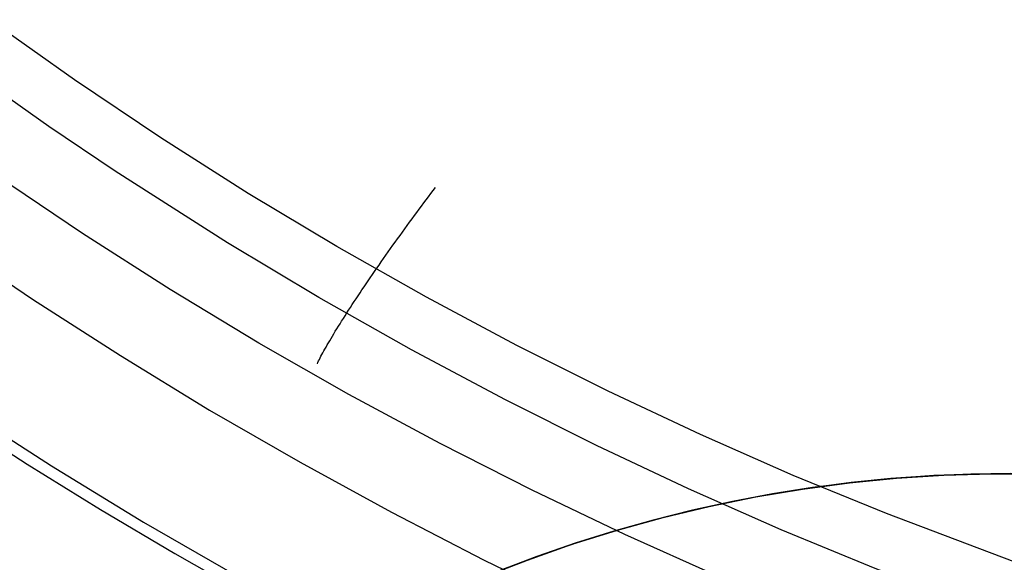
# Model space of a CAD drawing. Header units: millimetres. Extents: x -118 to 118, y -118 to 118.
# Tile 14 of 68: x -58 to -34, y -94 to -81. Entities that reach past the tile are written whole.
import ezdxf

# ---------------------------------------------------------------- set-up
doc = ezdxf.new("R2010")
doc.units = ezdxf.units.MM
doc.header["$MEASUREMENT"] = 0
doc.layers.add('Predefinito', color=5, linetype='Continuous')

msp = doc.modelspace()

# ---------------------------------------------------------------- linework, layer by layer
at = {"layer": 'Predefinito'}
for points in [[(-33.688, -94.264), (-36.848, -93.075), (-39.153, -92.129), (-41.445, -91.12), (-43.72, -90.05), (-45.977, -88.919), (-48.214, -87.726), (-50.427, -86.473), (-52.616, -85.16), (-54.776, -83.787), (-56.907, -82.354), (-59.005, -80.864)], [(-59.718, -90.455), (-57.477, -91.897), (-55.204, -93.284), (-52.899, -94.616), (-50.563, -95.894), (-48.199, -97.114), (-45.811, -98.276), (-43.4, -99.377), (-40.966, -100.42), (-38.508, -101.403), (-36.033, -102.324), (-33.541, -103.182)], [(-33.679, -92.085), (-34.676, -92.095), (-35.675, -92.135), (-36.675, -92.204), (-37.673, -92.302), (-38.67, -92.43), (-39.664, -92.588), (-40.653, -92.774), (-41.636, -92.99), (-42.612, -93.235), (-43.579, -93.507), (-44.537, -93.808), (-45.483, -94.137), (-46.418, -94.492), (-47.34, -94.873), (-48.247, -95.28), (-49.139, -95.711), (-50.015, -96.167), (-50.873, -96.645), (-51.714, -97.145), (-52.536, -97.667), (-53.338, -98.209), (-54.12, -98.77), (-54.881, -99.349)], [(-54.881, -99.349), (-53.947, -98.643), (-52.989, -97.969), (-52.008, -97.328), (-51.006, -96.722), (-49.984, -96.15), (-48.942, -95.613), (-47.883, -95.113), (-46.807, -94.649), (-45.716, -94.222), (-44.611, -93.833), (-43.494, -93.482), (-42.365, -93.17), (-41.226, -92.896), (-40.078, -92.662), (-38.923, -92.467), (-37.762, -92.312), (-36.596, -92.197), (-35.427, -92.122), (-34.256, -92.087), (-33.085, -92.093)]]:
    msp.add_lwpolyline(points, dxfattribs=at)
at = {"layer": 'Predefinito', "extrusion": (0.773189, -0.633467, 0.029967)}
msp.add_lwpolyline([(-104.617, -143.939), (-104.586, -143.848), (-104.551, -143.758), (-104.515, -143.669), (-104.476, -143.58), (-104.434, -143.492), (-104.391, -143.404), (-104.345, -143.317), (-104.296, -143.232), (-104.246, -143.147), (-104.193, -143.063), (-104.138, -142.981), (-104.081, -142.899), (-104.022, -142.819), (-103.961, -142.741), (-103.897, -142.664), (-103.832, -142.589), (-103.765, -142.515), (-103.696, -142.443), (-103.625, -142.373), (-103.553, -142.305), (-103.479, -142.239), (-103.404, -142.174), (-103.327, -142.112), (-103.248, -142.052), (-103.169, -141.994), (-103.088, -141.938), (-103.006, -141.884), (-102.923, -141.832), (-102.839, -141.783), (-102.754, -141.736), (-102.669, -141.692), (-102.583, -141.649), (-102.496, -141.609), (-102.407, -141.571), (-102.317, -141.534), (-102.226, -141.5), (-102.134, -141.468), (-102.041, -141.438), (-101.947, -141.411), (-101.852, -141.385), (-101.756, -141.362), (-101.659, -141.342), (-101.561, -141.324), (-101.463, -141.308), (-101.365, -141.295), (-101.266, -141.284), (-101.167, -141.276), (-101.067, -141.27), (-100.968, -141.267), (-100.869, -141.266), (-100.769, -141.268), (-100.67, -141.272), (-100.571, -141.279), (-100.472, -141.288), (-100.374, -141.3), (-100.277, -141.314), (-100.18, -141.33), (-100.084, -141.349), (-99.988, -141.371), (-99.894, -141.394), (-99.8, -141.42), (-99.708, -141.448), (-99.617, -141.478), (-99.526, -141.51)], dxfattribs=at)
at = {"layer": 'Predefinito', "extrusion": (1, 0, 0)}
msp.add_lwpolyline([(-92.41, 0), (-92.41, -99.999)], dxfattribs=at)
at = {"layer": 'Predefinito', "extrusion": (0.80782, -0.584415, 0.076724)}
msp.add_lwpolyline([(-102.245, -145.165), (-102.21, -145.074), (-102.172, -144.983), (-102.132, -144.893), (-102.089, -144.803), (-102.044, -144.714), (-101.997, -144.626), (-101.948, -144.538), (-101.896, -144.452), (-101.842, -144.367), (-101.786, -144.283), (-101.728, -144.2), (-101.667, -144.119), (-101.605, -144.039), (-101.541, -143.961), (-101.475, -143.884), (-101.407, -143.809), (-101.337, -143.735), (-101.265, -143.663), (-101.192, -143.593), (-101.117, -143.525), (-101.04, -143.459), (-100.962, -143.395), (-100.883, -143.333), (-100.802, -143.273), (-100.721, -143.216), (-100.638, -143.16), (-100.554, -143.107), (-100.469, -143.055), (-100.383, -143.006), (-100.296, -142.96), (-100.209, -142.915), (-100.121, -142.873), (-100.032, -142.833), (-99.942, -142.795), (-99.85, -142.759), (-99.758, -142.725), (-99.664, -142.693), (-99.569, -142.663), (-99.473, -142.636), (-99.376, -142.611), (-99.279, -142.588), (-99.18, -142.567), (-99.081, -142.549), (-98.982, -142.533), (-98.882, -142.52), (-98.781, -142.509), (-98.681, -142.5), (-98.58, -142.494), (-98.478, -142.491), (-98.377, -142.49), (-98.276, -142.492), (-98.175, -142.496), (-98.075, -142.502), (-97.974, -142.511), (-97.874, -142.523), (-97.775, -142.536), (-97.676, -142.553), (-97.578, -142.571), (-97.481, -142.592), (-97.384, -142.616), (-97.289, -142.641), (-97.194, -142.669), (-97.1, -142.699), (-97.008, -142.731)], dxfattribs=at)
at = {"layer": 'Predefinito'}
for points in [[(-32.357, -96.197, -145.003), (-34.745, -95.347, -145.007), (-37.123, -94.434, -145.012), (-39.446, -93.475, -145.016), (-41.735, -92.463, -145.02), (-44.009, -91.392, -145.024), (-46.256, -90.265, -145.027), (-48.579, -89.028, -145.03), (-50.87, -87.733, -145.032), (-53.127, -86.381, -145.033), (-55.9, -84.61, -145.034), (-57.54, -83.504, -145.034), (-59.729, -81.956, -145.033)], [(-31.568, -98.185, -141.391), (-33.948, -97.384, -141.392), (-36.313, -96.523, -141.393), (-38.663, -95.604, -141.394), (-40.996, -94.626, -141.394), (-43.31, -93.589, -141.394), (-45.603, -92.494, -141.394), (-47.876, -91.34, -141.394), (-50.125, -90.129, -141.393), (-52.349, -88.86, -141.393), (-54.545, -87.535, -141.392), (-56.71, -86.153, -141.391), (-58.842, -84.717, -141.39)], [(-60.087, -86.321, -143.68), (-57.946, -87.771, -143.68), (-55.773, -89.168, -143.68), (-53.569, -90.513, -143.68), (-51.335, -91.804, -143.68), (-49.072, -93.041, -143.68), (-46.783, -94.222, -143.68), (-44.468, -95.348, -143.68), (-42.128, -96.416, -143.68), (-39.766, -97.428, -143.679), (-37.383, -98.381, -143.679), (-34.979, -99.275, -143.679), (-32.558, -100.109, -143.679)], [(-59.873, -90.689, -153.68), (-58.079, -91.848, -153.68), (-56.265, -92.973, -153.68), (-54.43, -94.063, -153.68), (-52.576, -95.116, -153.68), (-50.703, -96.134, -153.68), (-48.813, -97.115, -153.68), (-46.905, -98.06, -153.68), (-44.981, -98.967, -153.68), (-43.042, -99.836, -153.679), (-41.088, -100.667, -153.679), (-39.119, -101.46, -153.679), (-37.137, -102.213, -153.679), (-35.143, -102.928, -153.679), (-33.137, -103.602, -153.679)], [(-33.778, -92.085, -100), (-34.766, -92.098, -100), (-35.753, -92.139, -100), (-36.738, -92.209, -100), (-37.721, -92.308, -100), (-38.701, -92.435, -100), (-39.677, -92.59, -100), (-40.647, -92.773, -100), (-41.613, -92.985, -100), (-42.573, -93.224, -100), (-43.525, -93.492, -100), (-44.469, -93.786, -100), (-45.404, -94.108, -100), (-46.33, -94.457, -100), (-47.245, -94.832, -100), (-48.149, -95.234, -100), (-49.04, -95.662, -100), (-49.918, -96.115, -100), (-50.783, -96.593, -100), (-51.634, -97.097, -100), (-52.47, -97.624, -100), (-53.29, -98.176, -99.999), (-54.094, -98.751, -99.999), (-54.881, -99.349, -99.999)]]:
    msp.add_polyline3d(points, dxfattribs=at)

doc.saveas('drawing.dxf')
